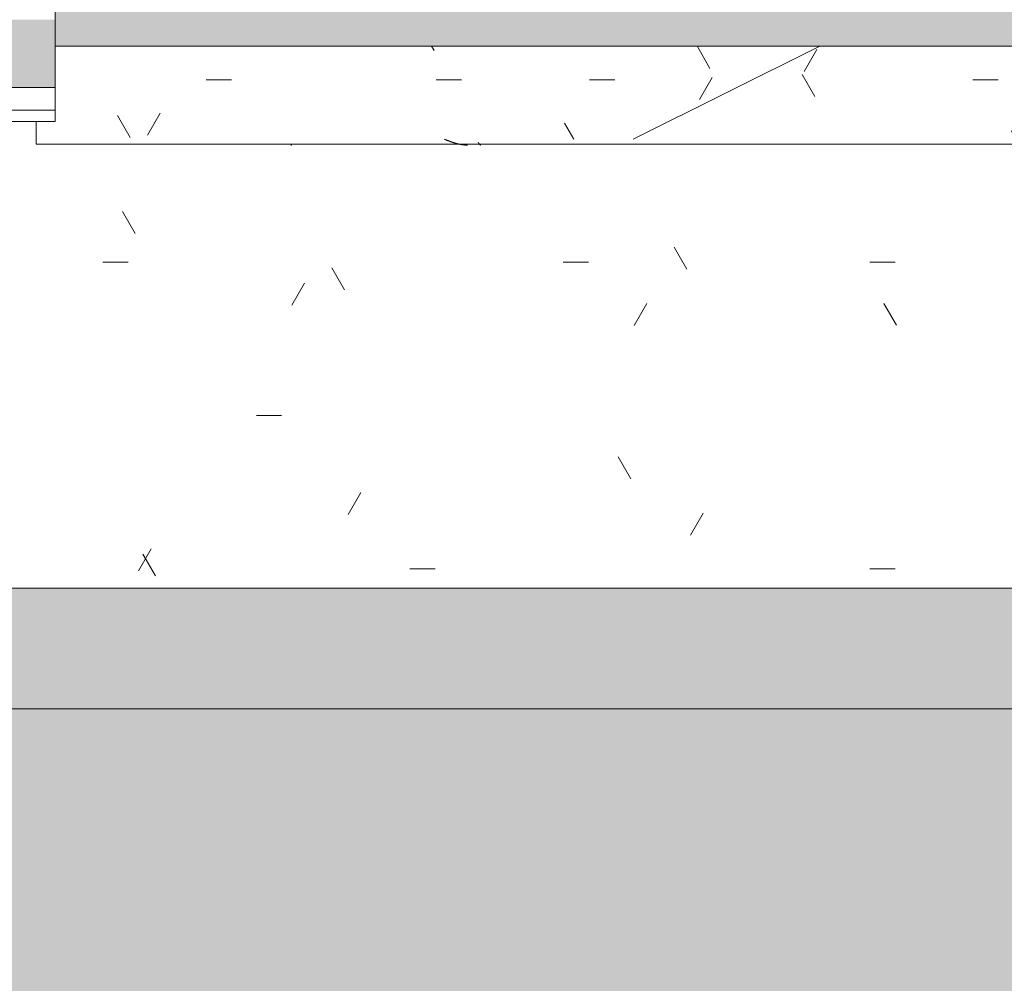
# Model space of a CAD drawing. Header units: millimetres. Extents: x 5980700 to 6194397, y -12939 to 2351883.
# Tile 50 of 124: x 6038994 to 6040299, y -9489 to -8213. Entities that reach past the tile are written whole.
import ezdxf

# ---------------------------------------------------------------- set-up
doc = ezdxf.new("R2010")
doc.units = ezdxf.units.MM
for name, color, linetype, lineweight in [('A-FLOR-PATT', 8, 'Continuous', 18), ('A-GLAZ', 151, 'Continuous', 9), ('A-GLAZ-SILL', 1, 'Continuous', 9), ('A-WALL', 113, 'Continuous', 18), ('A-WALL-PATT', 111, 'Continuous', 25)]:
    doc.layers.add(name, color=color, linetype=linetype, lineweight=lineweight)
pattern_1 = [(0, (0, 0), (812.8, 203.2), [33.528, -576.072, 33.528, -576.072, -3251.2]), (0, (0, 0), (812.8, 203.2), [-1219.2, 33.528, -1185.672, 33.528, -576.072, -1422.4]), (0, (0, 0), (812.8, 203.2), [-3048, 33.528, -372.872, 33.528, -982.472]), (120, (304.8, 101.6), (-582.3763620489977, 602.3054481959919), [33.52799999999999, -576.0719999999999, 33.52799999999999, -576.0719999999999, -3251.199999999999]), (120, (304.8, 101.6), (-582.3763620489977, 602.3054481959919), [-1219.2, 33.52799999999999, -1185.672, 33.52799999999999, -576.0719999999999, -1422.4]), (120, (304.8, 101.6), (-582.3763620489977, 602.3054481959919), [-3048, 33.52799999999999, -372.8719999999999, 33.52799999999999, -982.4719999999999]), (240, (406.4, 508), (-230.4236379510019, -805.5054481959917), [33.528, -576.072, 33.528, -576.072, -3251.2]), (240, (406.4, 508), (-230.4236379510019, -805.5054481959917), [-1219.2, 33.528, -1185.672, 33.528, -576.072, -1422.4]), (240, (406.4, 508), (-230.4236379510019, -805.5054481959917), [-3048, 33.528, -372.872, 33.528, -982.472])]

# ---------------------------------------------------------------- blocks, each defined once
blk = doc.blocks.new('CC_JANELA MAXIM-AR_4 FOLHAS VIDRO - 3_00 x 1_00-3884552-PLANTA DE CAIMENTO DE PISOS - TÉRREO')
at = {"layer": 'A-GLAZ', "lineweight": 5}
blk.add_hatch(color=251, dxfattribs=at).paths.add_polyline_path([(-131.5928747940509, -19.99999999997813), (-1499.99999999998, -19.99999999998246), (-1499.99999999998, -79.99999999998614), (1499.999999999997, -79.99999999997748), (1499.999999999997, -19.9999999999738), (444.09271261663, -19.99999999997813)])
at = {"layer": 'A-GLAZ', "color": 90, "lineweight": 5}
for p, q in [((-1500.000000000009, -19.99999999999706), (1499.99999999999, -19.99999999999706)), ((1499.99999999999, -19.99999999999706), (1499.99999999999, -80))]:
    blk.add_line(p, q, dxfattribs=at)
blk = doc.blocks.new('FP_10-PLANTA DE CAIMENTO DE PISOS - TÉRREO')
at = {"layer": 'A-GLAZ-SILL', "color": 90, "lineweight": 5}
blk.add_line((1524.999999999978, 109.9999999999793), (-1525, 109.9999999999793), dxfattribs=at)
at = {"layer": 'A-GLAZ-SILL', "lineweight": 5}
for p, q in [((935.9017336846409, 111.1597973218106), (936.0286213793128, 111.1466800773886)), ((936.0286213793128, 111.1466800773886), (936.1555090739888, 111.124834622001)), ((936.1555090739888, 111.124834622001), (936.2823967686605, 111.094285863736)), ((936.2823967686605, 111.094285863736), (936.4092844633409, 111.0550686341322)), ((936.4092844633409, 111.0550686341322), (936.5361721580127, 111.0072276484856)), ((936.5361721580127, 111.0072276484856), (936.6630598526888, 110.950817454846)), ((936.6630598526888, 110.950817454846), (936.7899475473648, 110.8859023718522)), ((936.7899475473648, 110.8859023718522), (936.9168352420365, 110.8125564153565)), ((936.9168352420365, 110.8125564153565), (937.0437229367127, 110.7308632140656)), ((937.0437229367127, 110.7308632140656), (937.1706106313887, 110.6409159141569)), ((937.1706106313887, 110.6409159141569), (937.2974983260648, 110.5428170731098)), ((937.2974983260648, 110.5428170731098), (937.4243860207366, 110.436678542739)), ((937.4243860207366, 110.436678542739), (937.551273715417, 110.3226213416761)), ((937.551273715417, 110.3226213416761), (937.6781614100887, 110.2007755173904)), ((937.6781614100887, 110.2007755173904), (937.8050491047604, 110.0712799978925)), ((937.8050491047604, 110.0712799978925), (937.9319367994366, 109.9342824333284)), ((937.9319367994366, 109.9342824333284), (938.0588244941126, 109.7899390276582)), ((938.0588244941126, 109.7899390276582), (938.1857121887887, 109.6384143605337)), ((938.1857121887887, 109.6384143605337), (938.3125998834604, 109.4798811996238)), ((938.3125998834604, 109.4798811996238), (938.4394875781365, 109.3145203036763)), ((938.4394875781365, 109.3145203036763), (938.5663752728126, 109.1425202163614)), ((938.5663752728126, 109.1425202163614), (938.6932629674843, 108.9640770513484)), ((938.6932629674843, 108.9640770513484), (938.8201506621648, 108.7793942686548)), ((938.8201506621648, 108.7793942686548), (938.9470383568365, 108.5886824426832)), ((938.9470383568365, 108.5886824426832), (939.0739260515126, 108.392159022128)), ((939.0739260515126, 108.392159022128), (939.2008137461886, 108.1900480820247)), ((939.2008137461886, 108.1900480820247), (939.3277014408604, 107.9825800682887)), ((939.3277014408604, 107.9825800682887), (939.4545891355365, 107.7699915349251)), ((953.7891145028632, 111.1628916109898), (954.1457411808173, 111.1590526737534)), ((954.1457411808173, 111.1590526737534), (954.5023678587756, 111.1526558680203)), ((954.5023678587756, 111.1526558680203), (954.8589945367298, 111.1437033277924)), ((954.8589945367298, 111.1437033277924), (955.2156212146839, 111.1321980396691)), ((955.2156212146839, 111.1321980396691), (955.5722478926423, 111.1181438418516)), ((955.5722478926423, 111.1181438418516), (955.9288745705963, 111.1015454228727)), ((955.9288745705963, 111.1015454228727), (956.2855012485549, 111.0824083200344)), ((956.2855012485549, 111.0824083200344), (956.6421279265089, 111.0607389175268)), ((956.6421279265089, 111.0607389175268), (956.998754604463, 111.0365444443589)), ((956.998754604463, 111.0365444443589), (957.3553812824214, 111.0098329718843)), ((957.3553812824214, 111.0098329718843), (957.7120079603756, 110.9806134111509)), ((957.7120079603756, 110.9806134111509), (958.068634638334, 110.9488955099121)), ((958.068634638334, 110.9488955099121), (958.425261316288, 110.9146898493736)), ((958.425261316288, 110.9146898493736), (958.7818879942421, 110.8780078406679)), ((958.7818879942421, 110.8780078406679), (959.1385146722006, 110.8388617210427)), ((959.1385146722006, 110.8388617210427), (959.4951413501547, 110.7972645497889)), ((959.4951413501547, 110.7972645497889), (959.851768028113, 110.753230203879)), ((959.851768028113, 110.753230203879), (960.2083947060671, 110.7067733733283)), ((960.2083947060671, 110.7067733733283), (960.5650213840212, 110.6579095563)), ((960.5650213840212, 110.6579095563), (960.9216480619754, 110.6066550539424)), ((960.9216480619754, 110.6066550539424), (961.2782747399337, 110.5530269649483)), ((961.2782747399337, 110.5530269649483), (961.6349014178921, 110.4970431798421)), ((961.6349014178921, 110.4970431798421), (961.9915280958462, 110.4387223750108)), ((961.9915280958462, 110.4387223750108), (962.3481547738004, 110.3780840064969)), ((962.3481547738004, 110.3780840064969), (962.7047814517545, 110.31514830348)), ((962.7047814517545, 110.31514830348), (963.0614081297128, 110.2499362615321)), ((963.0614081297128, 110.2499362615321), (963.4180348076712, 110.1824696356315)), ((963.4180348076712, 110.1824696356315), (963.7746614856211, 110.11277093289)), ((963.7746614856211, 110.11277093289), (964.1312881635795, 110.040863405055)), ((964.1312881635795, 110.040863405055), (964.4879148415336, 109.9667710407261)), ((964.4879148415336, 109.9667710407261), (964.8445415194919, 109.8905185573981)), ((964.8445415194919, 109.8905185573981), (965.2011681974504, 109.8121313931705)), ((965.2011681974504, 109.8121313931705), (965.5577948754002, 109.7316356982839)), ((965.5577948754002, 109.7316356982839), (965.9144215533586, 109.6490583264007)), ((965.9144215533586, 109.6490583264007), (966.2710482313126, 109.5644268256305)), ((966.2710482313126, 109.5644268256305), (966.6276749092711, 109.4777694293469)), ((966.6276749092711, 109.4777694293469), (966.9843015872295, 109.38911504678)), ((966.9843015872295, 109.38911504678), (967.3409282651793, 109.2984932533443)), ((967.3409282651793, 109.2984932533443), (967.6975549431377, 109.2059342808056)), ((967.6975549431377, 109.2059342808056), (968.0541816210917, 109.1114690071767)), ((968.0541816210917, 109.1114690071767), (968.4108082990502, 109.0151289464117)), ((968.4108082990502, 109.0151289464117), (968.7674349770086, 108.9169462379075)), ((968.7674349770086, 108.9169462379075), (969.1240616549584, 108.8169536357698)), ((969.1240616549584, 108.8169536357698), (969.4806883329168, 108.715184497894)), ((969.4806883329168, 108.715184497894), (969.837315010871, 108.6116727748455)), ((969.837315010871, 108.6116727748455), (970.1939416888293, 108.5064529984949)), ((970.1939416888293, 108.5064529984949), (970.5505683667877, 108.3995602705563)), ((970.5505683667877, 108.3995602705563), (970.9071950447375, 108.2910302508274)), ((970.9071950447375, 108.2910302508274), (971.263821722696, 108.1808991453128)), ((971.263821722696, 108.1808991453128), (971.62044840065, 108.0692036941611)), ((971.62044840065, 108.0692036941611), (971.9770750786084, 107.9559811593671)), ((971.9770750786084, 107.9559811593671), (972.3337017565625, 107.8412693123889)), ((972.3337017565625, 107.8412693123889), (972.6903284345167, 107.7251064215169)), ((972.6903284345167, 107.7251064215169), (973.0469551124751, 107.6075312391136)), ((973.0469551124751, 107.6075312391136), (973.4035817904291, 107.4885829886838)), ((973.4035817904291, 107.4885829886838), (973.7602084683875, 107.3683013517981)), ((973.7602084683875, 107.3683013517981), (974.1168351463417, 107.2467264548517)), ((974.1168351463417, 107.2467264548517), (974.4734618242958, 107.123898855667)), ((974.4734618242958, 107.123898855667), (974.8300885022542, 106.9998595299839)), ((974.8300885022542, 106.9998595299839), (975.1867151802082, 106.8746498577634)), ((975.1867151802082, 106.8746498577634), (975.5433418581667, 106.7483116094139)), ((975.5433418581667, 106.7483116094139), (975.8999685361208, 106.6208869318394)), ((975.8999685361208, 106.6208869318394), (976.2565952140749, 106.4924183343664)), ((976.2565952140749, 106.4924183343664), (976.6132218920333, 106.3629486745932)), ((976.6132218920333, 106.3629486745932), (976.9698485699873, 106.2325211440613)), ((976.9698485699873, 106.2325211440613), (977.3264752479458, 106.1011792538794)), ((977.3264752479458, 106.1011792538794), (977.6831019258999, 105.9689668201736)), ((977.6831019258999, 105.9689668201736), (978.039728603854, 105.8359279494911)), ((978.039728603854, 105.8359279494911), (978.3963552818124, 105.7021070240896)), ((978.3963552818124, 105.7021070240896), (978.7529819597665, 105.5675486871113)), ((978.7529819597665, 105.5675486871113), (979.1096086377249, 105.432297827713)), ((979.1096086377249, 105.432297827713), (979.466235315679, 105.2963995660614)), ((979.466235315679, 105.2963995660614), (979.8228619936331, 105.1598992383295)), ((979.8228619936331, 105.1598992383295), (980.1794886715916, 105.0228423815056)), ((980.1794886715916, 105.0228423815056), (980.5361153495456, 104.8852747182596)), ((980.5361153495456, 104.8852747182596), (980.892742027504, 104.7472421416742)), ((980.892742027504, 104.7472421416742), (981.2493687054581, 104.6087906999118)), ((981.2493687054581, 104.6087906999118), (981.6059953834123, 104.4699665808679)), ((981.6059953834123, 104.4699665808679), (981.9626220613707, 104.3308160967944)), ((1186.655132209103, 110.8425718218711), (1186.776443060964, 110.9096920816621)), ((1186.776443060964, 110.9096920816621), (1186.897753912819, 110.9690814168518)), ((1186.897753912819, 110.9690814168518), (1187.019064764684, 111.0206779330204)), ((1187.019064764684, 111.0206779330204), (1187.140375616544, 111.064427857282)), ((1187.140375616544, 111.064427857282), (1187.261686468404, 111.1002855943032)), ((1187.261686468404, 111.1002855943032), (1187.382997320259, 111.1282137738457)), ((1187.382997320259, 111.1282137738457), (1187.504308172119, 111.1481832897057)), ((1187.504308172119, 111.1481832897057), (1187.62561902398, 111.1601733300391)), ((981.9626220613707, 104.3308160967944), (982.3192487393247, 104.1913856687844)), ((982.3192487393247, 104.1913856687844), (982.6758754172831, 104.0517218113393)), ((982.6758754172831, 104.0517218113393), (983.0325020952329, 103.9118711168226)), ((983.0325020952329, 103.9118711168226), (983.3891287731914, 103.7718802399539)), ((983.3891287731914, 103.7718802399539), (983.7457554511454, 103.6317958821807)), ((983.7457554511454, 103.6317958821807), (984.1023821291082, 103.4916647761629))]:
    blk.add_line(p, q, dxfattribs=at)
blk = doc.blocks.new('CC_PEITORIL - PEITORIL-3884523-PLANTA DE CAIMENTO DE PISOS - TÉRREO')
at = {"layer": 'A-GLAZ-SILL', "lineweight": 5}
h = blk.add_hatch(dxfattribs=at)
h.set_pattern_fill('FP_27', color=256, style=0, pattern_type=2)
h.set_pattern_definition([(180, (66.385, -8267.826), (-406.4, -101.6000000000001), [33.528, -271.272, 33.528, -271.272, -1625.6]), (180, (66.385, -8267.826), (-406.4, -101.6000000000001), [-609.6, 33.528, -576.072, 33.528, -271.272, -711.2]), (180, (66.385, -8267.826), (-406.4, -101.6000000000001), [-1524, 33.528, -169.672, 33.528, -474.472]), (300.0000000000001, (-86.015, -8318.626), (291.188181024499, -301.1527240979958), [33.528, -271.272, 33.528, -271.272, -1625.6]), (300.0000000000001, (-86.015, -8318.626), (291.188181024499, -301.1527240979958), [-609.6, 33.528, -576.072, 33.528, -271.272, -711.2]), (300.0000000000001, (-86.015, -8318.626), (291.188181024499, -301.1527240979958), [-1524, 33.528, -169.672, 33.528, -474.472]), (59.99999999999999, (-136.815, -8521.826), (115.2118189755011, 402.7527240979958), [33.528, -271.272, 33.528, -271.272, -1625.6]), (59.99999999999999, (-136.815, -8521.826), (115.2118189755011, 402.7527240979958), [-609.6, 33.528, -576.072, 33.528, -271.272, -711.2]), (59.99999999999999, (-136.815, -8521.826), (115.2118189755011, 402.7527240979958), [-1524, 33.528, -169.672, 33.528, -474.472])])
h.paths.add_polyline_path([(1046.148397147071, 103.4916647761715), (-1524.999999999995, 103.4916647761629), (-1524.999999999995, 80.00000000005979), (-1499.999999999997, 80.00000000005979), (-1499.999999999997, -19.99999999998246), (1499.99999999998, -19.9999999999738), (1499.99999999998, 80.00000000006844), (1524.999999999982, 80.00000000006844), (1524.999999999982, 103.4916647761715), (1371.859548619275, 103.4916647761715)])
h = blk.add_hatch(dxfattribs=at)
h.set_pattern_fill('FP_28', color=256, style=0, pattern_type=2)
h.set_pattern_definition([(36.87, (-568.615, -9855.326), (-4762.494328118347, -3175.008507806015), [793.75, -7143.75]), (26.565, (-1521.115, -9379.076), (1587.501456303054, 1587.499067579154), [1774.879, -1774.879]), (18.435, (-1521.115, -8585.326), (3174.997452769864, 1587.502903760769), [1004.024, -4016.092])])
h.paths.add_polyline_path([(1046.148397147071, 103.4916647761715), (-1524.999999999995, 103.4916647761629), (-1524.999999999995, 80.00000000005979), (-1499.999999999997, 80.00000000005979), (-1499.999999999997, -19.99999999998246), (1499.99999999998, -19.9999999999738), (1499.99999999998, 80.00000000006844), (1524.999999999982, 80.00000000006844), (1524.999999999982, 103.4916647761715), (1371.859548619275, 103.4916647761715)])
at = {"layer": 'A-GLAZ-SILL', "color": 90, "lineweight": 5}
for p, q in [((1524.999999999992, 109.9999999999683), (1524.999999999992, 103.491664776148)), ((1524.999999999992, 80.00000000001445), (1524.999999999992, 103.4916647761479)), ((1499.999999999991, -19.99999999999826), (1499.999999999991, 80.00000000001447)), ((1499.999999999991, 80.00000000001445), (1524.999999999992, 80.00000000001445))]:
    blk.add_line(p, q, dxfattribs=at)
at = {"layer": 'A-GLAZ', "color": 90, "lineweight": 5}
blk.add_blockref('FP_10-PLANTA DE CAIMENTO DE PISOS - TÉRREO', (0, 0), dxfattribs=at)
blk = doc.blocks.new('BE-PMSa-MOD-ARQ-CONEXAODOFUTURO-EX-000-R_rvt-1-PLANTA DE CAIMENTO DE PISOS - TÉRREO')
at = {"layer": 'A-FLOR-PATT', "lineweight": 5}
h = blk.add_hatch(dxfattribs=at)
h.set_pattern_fill('FP_2', color=135, style=0, pattern_type=2)
h.set_pattern_definition(pattern_1)
h.paths.add_polyline_path([(13153.13200708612, -10125.84100563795), (14705.38782324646, -10125.84100563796), (14705.38782324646, -9779.8857164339), (14699.38782324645, -9779.8857164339), (14699.38782324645, -9763.237570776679), (14681.68558745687, -9763.757413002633), (14670.96395493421, -9768.482704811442), (14665.88782324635, -9780.73757077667), (14665.88782324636, -9856.278958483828), (14670.73620676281, -9865.0681674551), (14677.45883342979, -9868.493127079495), (14678.38782324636, -9869.242380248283), (14678.38782324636, -9881.040871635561), (14674.1436913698, -9882.10035906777), (14663.09686027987, -9878.012306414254), (14654.48340806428, -9869.156476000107), (14652.0250349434, -9859.981702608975), (14651.89263271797, -9855.73757077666), (14650.88782324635, -9855.73757077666), (14651.89263271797, -9780.73757077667), (14653.73085252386, -9770.127241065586), (14655.24199762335, -9764.487570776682), (14667.13782324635, -9752.591745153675), (14683.38782324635, -9748.23757077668), (14699.38782324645, -9748.23757077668), (14699.38782324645, -9731.589425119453), (14705.38782324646, -9731.589425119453), (14705.38782324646, -9705.737570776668), (14755.38782324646, -9705.737570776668), (14755.38782324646, -9754.737570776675), (14795.38782324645, -9754.737570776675), (14796.02424042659, -9756.737570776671), (14812.38782324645, -9756.737570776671), (14811.36426821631, -9815.737570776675), (14810.34779546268, -9815.737570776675), (14811.47778338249, -9818.171971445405), (14811.43015556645, -9819.291362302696), (14811.44856252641, -9820.918341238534), (14827.38782324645, -9827.197475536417), (14827.38782324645, -10125.84100563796), (21231.38515489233, -10125.84100563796), (21231.38515489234, 5919.158994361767), (12003.88515489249, 5918.472013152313), (12003.8851548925, 5447.158205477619), (12268.88333741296, 5447.158205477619), (12268.88333741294, 4674.158994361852), (15653.88333741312, 4674.158994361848), (15653.88333741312, 5447.158205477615), (15923.88333741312, 5447.15820547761), (15923.88333741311, 4674.158994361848), (19999.38682609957, 4674.158994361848), (19999.38682609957, 5447.158205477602), (20269.38682609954, 5447.158205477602), (20269.38682609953, 4280.731645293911), (20299.38682609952, 4280.731645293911), (20298.51487451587, 1530.731645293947), (20269.38682609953, 1530.731645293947), (20269.38682609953, 1143.558994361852), (20299.38682609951, 1143.558994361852), (20298.51487451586, -1606.441005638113), (20269.38682609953, -1606.441005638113), (20269.38682609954, -2040.191005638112), (20299.38682609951, -2040.191005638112), (20298.51487451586, -4790.191005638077), (20269.38682609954, -4790.191005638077), (20269.38682609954, -5273.941005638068), (20299.38682609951, -5273.941005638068), (20298.51487451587, -8023.941005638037), (20269.38682609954, -8023.941005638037), (20269.38682609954, -9308.841005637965), (19999.38682609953, -9308.841005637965), (19999.38682609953, -8513.841794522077), (19913.38333741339, -8513.841794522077), (19913.38333741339, -8347.825683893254), (19635.38599049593, -8347.825683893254), (19635.38599049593, -8377.825683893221), (16285.38599049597, -8376.953732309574), (16285.38599049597, -8347.825683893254), (15971.88333741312, -8347.825683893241), (15971.88333741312, -8513.84179452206), (15921.38515489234, -8513.84179452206), (15921.38515489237, -9312.594001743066), (15651.38515489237, -9312.594001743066), (15651.3851548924, -8513.84179452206), (15603.38515489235, -8513.841794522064), (15603.38515489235, -8377.825683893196), (12316.88333741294, -8377.82568389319), (12316.88333741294, -8513.841794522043), (12268.88333741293, -8513.841794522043), (12268.88333741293, -9312.59400174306), (11998.88333741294, -9312.59400174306), (11998.88333741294, -8513.841794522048), (11950.88333741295, -8513.841794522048), (11950.88333741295, -8347.825683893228), (11867.63333741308, -8347.825683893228), (11867.63333741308, -8377.82568389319), (8517.633337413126, -8376.953732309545), (8517.633337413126, -8347.825683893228), (8434.383337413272, -8347.825683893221), (8434.383337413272, -8468.841794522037), (8419.38333741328, -8468.841794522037), (8419.38333741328, -8498.841794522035), (8434.383337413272, -8498.841794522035), (8434.383337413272, -8513.841794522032), (8386.383337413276, -8513.841794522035), (8386.383337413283, -9312.594001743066), (8116.383337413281, -9312.594001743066), (8116.383337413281, -9125.841005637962), (2121.38333741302, -9125.841005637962), (2121.38333741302, -9312.594001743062), (1851.383337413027, -9312.594001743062), (1851.383337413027, -9125.841005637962), (-4143.616662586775, -9125.841005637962), (-4143.616662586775, -9312.594001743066), (-4413.616662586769, -9312.594001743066), (-4413.616662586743, -8513.841794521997), (-4461.61666258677, -8513.841794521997), (-4461.61666258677, -8498.841794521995), (-4446.616662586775, -8498.841794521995), (-4446.616662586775, -8468.841794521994), (-4461.61666258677, -8468.841794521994), (-4461.61666258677, -8347.825683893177), (-4547.366662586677, -8347.825683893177), (-4547.366662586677, -8377.825683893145), (-7897.36666258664, -8376.953732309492), (-7897.36666258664, -8347.825683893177), (-7983.116662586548, -8347.825683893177), (-7983.116662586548, -8513.841794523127), (-8031.114845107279, -8513.841794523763), (-8031.114845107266, -9308.841005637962), (-8301.114845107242, -9308.841005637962), (-8301.114845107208, -8513.84179452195), (-8349.116662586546, -8513.841794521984), (-8349.116662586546, -8347.825683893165), (-8354.864845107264, -8347.825683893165), (-8354.864845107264, -8377.825683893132), (-11704.86484510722, -8376.953732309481), (-11704.86484510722, -8347.825683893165), (-11710.61666258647, -8347.825683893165), (-11710.61666258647, -8513.841794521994), (-11758.61484510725, -8513.841794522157), (-11758.61484510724, -9308.841005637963), (-12028.61484510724, -9308.841005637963), (-12028.61484510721, -8513.841794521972), (-12076.61666258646, -8513.841794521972), (-12076.61666258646, -8347.825683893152), (-12498.61666258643, -8347.825683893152), (-12498.61666258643, -8377.82568389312), (-15848.61666258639, -8376.953732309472), (-15848.61666258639, -8347.825683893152), (-16270.61666258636, -8347.82568389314), (-16270.61666258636, -8513.841794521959), (-16356.6158860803, -8513.84179452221), (-16356.61588608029, -9308.841005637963), (-16626.61588608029, -9308.841005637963), (-16626.61588608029, -7987.079408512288), (-16656.61588608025, -7987.079408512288), (-16655.74393449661, -5237.079408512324), (-16626.61588608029, -5237.079408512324), (-16626.61588608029, -4803.341005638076), (-16656.61588608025, -4803.341005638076), (-16655.7439344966, -2053.341005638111), (-16626.61588608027, -2053.341005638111), (-16626.61588608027, -1620.841794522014), (-16656.61588608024, -1620.841794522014), (-16655.74393449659, 1129.158205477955), (-16626.61588608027, 1129.158205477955), (-16626.61588608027, 1534.158205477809), (-16656.61588608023, 1534.158205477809), (-16655.74393449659, 4284.158205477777), (-16626.61588608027, 4284.158205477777), (-16626.61588608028, 5479.158994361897), (-16356.61588608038, 5479.158994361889), (-16356.61588608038, 4674.158994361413), (-12028.61666258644, 4674.158994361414), (-12028.61666258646, 5447.158205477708), (-11733.61666258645, 5446.941285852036), (-11733.61666258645, 4674.158994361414), (-8301.114845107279, 4674.158994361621), (-8301.114845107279, 5447.158205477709), (-8031.114845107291, 5447.158205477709), (-8031.114845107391, 5919.158994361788), (-17588.61484510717, 5919.158994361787), (-17588.6148451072, -10125.84100563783), (8442.166919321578, -10125.84100563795)])
h.paths.add_polyline_path([(14664.88301377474, -9780.73757077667), (14665.63226694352, -9779.779781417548), (14664.44050548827, -9775.73581322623)])
h.paths.add_polyline_path([(-16089.6590788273, -8758.10531785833), (-16115.54098333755, -8754.697900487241), (-16139.6590788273, -8744.707858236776), (-16160.36975694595, -8728.815995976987), (-16176.26161920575, -8708.105317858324), (-16186.2516614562, -8683.987222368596), (-16189.6590788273, -8658.105317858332), (-16186.2516614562, -8632.223413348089), (-16176.26161920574, -8608.105317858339), (-16160.36975694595, -8587.39463973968), (-16139.6590788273, -8571.502777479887), (-16115.54098333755, -8561.512735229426), (-16089.6590788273, -8558.105317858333), (-16063.77717431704, -8561.512735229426), (-16039.65907882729, -8571.502777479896), (-16018.94840070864, -8587.394639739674), (-16003.05653844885, -8608.105317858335), (-15993.06649619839, -8632.22341334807), (-15989.6590788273, -8658.105317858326), (-15993.06649619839, -8683.987222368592), (-16003.05653844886, -8708.10531785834), (-16018.94840070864, -8728.815995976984), (-16039.65907882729, -8744.707858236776), (-16063.77717431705, -8754.697900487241)])
h.paths.add_polyline_path([(19732.71217533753, -8754.668450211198), (19706.83027082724, -8751.260990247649), (19682.71217533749, -8741.270823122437), (19660.00862136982, -8722.781563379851), (19646.10963495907, -8704.667825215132), (19636.11959270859, -8680.54942825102), (19632.71217533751, -8648.664394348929), (19632.71217533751, -8622.782813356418), (19636.11959270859, -8596.901232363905), (19646.10963495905, -8572.783438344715), (19662.00149721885, -8552.073019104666), (19682.71217533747, -8536.181355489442), (19706.83027082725, -8526.191438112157), (19732.7121753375, -8522.784063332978), (19758.59407984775, -8526.191438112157), (19782.71217533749, -8536.181355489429), (19803.42285345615, -8552.073019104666), (19819.31471571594, -8572.783438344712), (19829.30475796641, -8596.901232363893), (19832.7121753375, -8628.39034617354), (19832.7121753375, -8654.66720021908), (19827.88084468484, -8683.987101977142), (19816.67739151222, -8708.104895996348), (19803.42285345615, -8725.378762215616), (19782.71217533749, -8741.27082312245), (19758.59407984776, -8751.260990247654)])
h.paths.add_polyline_path([(15648.38515489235, -8468.841794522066), (15650.88333741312, -8468.841794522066), (15650.88333741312, -8347.825683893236), (15648.38515489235, -8347.825683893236), (15648.38515489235, -8375.919436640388)])
h.paths.add_polyline_path([(-15957.766248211, 4689.65210732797), (-15964.016248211, 4691.326789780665), (-15966.60508297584, 4693.313272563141), (-15969.84032103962, 4698.916869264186), (-15969.84032103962, 4705.387345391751), (-15966.60508297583, 4710.990942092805), (-15961.00148627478, 4714.226180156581), (-15954.53101014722, 4714.226180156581), (-15948.92741344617, 4710.990942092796), (-15945.69217538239, 4705.387345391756), (-15945.69217538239, 4698.916869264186), (-15948.92741344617, 4693.313272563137), (-15954.53101014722, 4690.078034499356)])
h.paths.add_polyline_path([(19572.98503538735, 4699.192323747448), (19566.73503538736, 4700.867006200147), (19564.14620062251, 4702.853488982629), (19560.91096255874, 4708.45708568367), (19560.91096255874, 4714.927561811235), (19564.14620062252, 4720.531158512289), (19569.74979732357, 4723.766396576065), (19576.22027345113, 4723.766396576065), (19581.82387015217, 4720.53115851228), (19585.05910821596, 4714.927561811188), (19585.05910821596, 4708.457085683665), (19581.82387015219, 4702.853488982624), (19576.22027345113, 4699.618250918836)])
h.paths.add_polyline_path([(19732.7121753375, 4730.240264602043), (19706.83027082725, 4733.647681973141), (19682.7121753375, 4743.637724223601), (19662.00149721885, 4759.529586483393), (19646.10963495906, 4780.240264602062), (19636.11959270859, 4804.358360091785), (19632.71217533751, 4830.240264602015), (19636.11959270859, 4856.122169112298), (19646.10963495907, 4880.240264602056), (19662.00149721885, 4900.950942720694), (19682.7121753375, 4916.84280498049), (19706.83027082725, 4926.832847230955), (19732.7121753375, 4930.240264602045), (19758.59407984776, 4926.832847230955), (19782.71217533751, 4916.842804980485), (19803.42285345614, 4900.950942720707), (19819.31471571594, 4880.240264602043), (19829.30475796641, 4856.122169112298), (19832.7121753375, 4830.24026460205), (19829.30475796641, 4804.358360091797), (19819.31471571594, 4780.240264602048), (19803.42285345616, 4759.529586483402), (19782.71217533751, 4743.63772422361), (19758.59407984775, 4733.647681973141)])
h.paths.add_polyline_path([(-16089.6590788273, 4736.408178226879), (-16115.54098333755, 4739.815595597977), (-16139.6590788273, 4749.805637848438), (-16160.36975694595, 4765.697500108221), (-16176.26161920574, 4786.408178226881), (-16186.2516614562, 4810.526273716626), (-16189.6590788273, 4836.408178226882), (-16186.2516614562, 4862.29008273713), (-16176.26161920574, 4886.408178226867), (-16160.36975694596, 4907.118856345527), (-16139.6590788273, 4923.010718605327), (-16115.54098333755, 4933.000760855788), (-16089.6590788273, 4936.408178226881), (-16063.77717431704, 4933.000760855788), (-16039.6590788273, 4923.010718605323), (-16018.94840070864, 4907.118856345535), (-16003.05653844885, 4886.408178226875), (-15993.06649619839, 4862.29008273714), (-15989.6590788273, 4836.408178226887), (-15993.06649619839, 4810.526273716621), (-16003.05653844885, 4786.408178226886), (-16018.94840070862, 4765.697500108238), (-16039.6590788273, 4749.805637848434), (-16063.77717431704, 4739.815595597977)])
h = blk.add_hatch(dxfattribs=at)
h.set_pattern_fill('FP_2', color=71, style=0, pattern_type=2)
h.set_pattern_definition(pattern_1)
h.paths.add_polyline_path([(1851.383337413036, -8965.841005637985), (1851.383337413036, -8513.841794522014), (1803.383337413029, -8513.841794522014), (1803.383337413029, -8498.841794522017), (1818.383337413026, -8498.841794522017), (1818.383337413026, -8468.841794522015), (1803.383337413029, -8468.841794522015), (1803.383337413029, -8347.825683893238), (1591.385140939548, -8347.825683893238), (1591.385140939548, -8377.825683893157), (-1458.614859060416, -8376.822939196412), (-1458.614859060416, -8347.825683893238), (-1891.114845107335, -8347.825683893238), (-1891.114845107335, -8377.825683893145), (-4041.114845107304, -8376.953732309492), (-4041.114845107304, -8347.825683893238), (-4095.616662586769, -8347.825683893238), (-4095.616662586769, -8468.841794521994), (-4110.616662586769, -8468.841794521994), (-4110.616662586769, -8498.841794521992), (-4095.616662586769, -8498.841794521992), (-4095.616662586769, -8513.841794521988), (-4143.616662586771, -8513.841794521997), (-4143.616662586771, -8965.841005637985), (1375.719287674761, -8965.841005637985)])
h.paths.add_polyline_path([(7264.425647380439, -8965.841005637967), (8116.383337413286, -8965.841005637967), (8116.383337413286, -8513.841794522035), (8068.383337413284, -8513.841794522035), (8068.383337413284, -8498.841794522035), (8083.38333741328, -8498.841794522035), (8083.38333741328, -8468.84179452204), (8068.383337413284, -8468.84179452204), (8068.383337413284, -8347.825683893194), (8028.885154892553, -8347.825683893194), (8028.885154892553, -8377.82568389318), (5878.885154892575, -8376.953732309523), (5878.885154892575, -8347.825683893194), (5403.98514093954, -8347.825683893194), (5403.98514093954, -8377.82568389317), (2353.98514093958, -8376.953732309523), (2353.98514093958, -8347.825683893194), (2169.383337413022, -8347.825683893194), (2169.383337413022, -8468.841794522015), (2154.383337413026, -8468.841794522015), (2154.383337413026, -8498.841794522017), (2169.383337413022, -8498.841794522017), (2169.383337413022, -8513.841794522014), (2121.38333741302, -8513.841794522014), (2121.38333741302, -8965.841005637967), (6331.18304661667, -8965.841005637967)])
at = {"layer": 'A-WALL', "lineweight": 5}
blk.add_hatch(color=9, dxfattribs=at).paths.add_polyline_path([(-3335.245800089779, -9125.841005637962), (1851.383337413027, -9125.841005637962), (1851.383337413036, -8965.841005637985), (-4143.616662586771, -8965.841005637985), (-4143.616662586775, -9125.841005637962)])
at = {"layer": 'A-WALL-PATT', "lineweight": 5}
h = blk.add_hatch(color=57, dxfattribs=at)
h.paths.add_polyline_path([(5792.249057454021, -8302.825683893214), (5903.885154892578, -8302.825683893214), (5903.885154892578, -8212.825683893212), (5378.985140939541, -8212.825683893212), (5378.985140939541, -8302.825683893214), (5718.640227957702, -8302.825683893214)])
h.paths.add_polyline_path([(2259.025241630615, -8302.825683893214), (2378.985140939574, -8302.825683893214), (2378.985140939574, -8212.825683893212), (1566.38514093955, -8212.825683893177), (1566.38514093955, -8302.825683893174), (1851.383337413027, -8302.825683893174), (1851.38333741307, -8267.8256838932), (1981.033337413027, -8266.687495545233), (1981.033337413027, -8234.241794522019), (1977.89937997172, -8226.675751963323), (1970.333337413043, -8223.541794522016), (1858.38333741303, -8223.541794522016), (1858.38333741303, -8212.841794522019), (2114.383337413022, -8212.841794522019), (2114.383337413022, -8223.541794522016), (2002.433337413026, -8223.541794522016), (1994.867294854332, -8226.675751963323), (1991.733337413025, -8234.241794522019), (1991.733337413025, -8267.8256838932), (2121.383337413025, -8267.8256838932), (2121.383337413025, -8302.825683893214)])
h.paths.add_polyline_path([(8003.88515489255, -8302.825683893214), (8116.383337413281, -8302.825683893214), (8116.383337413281, -8212.825683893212), (8003.88515489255, -8213.857777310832), (8003.88515489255, -8302.168897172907)])
h.paths.add_polyline_path([(-1916.114845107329, -8302.825683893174), (-1433.614859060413, -8302.825683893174), (-1433.614859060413, -8212.825683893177), (-1916.114845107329, -8212.825683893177), (-1916.114845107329, -8289.336684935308)])
h.paths.add_polyline_path([(-4016.114845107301, -8302.825683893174), (-4016.114845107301, -8212.825683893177), (-4150.616662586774, -8213.97413413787), (-4150.616662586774, -8223.541794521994), (-4262.566662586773, -8223.541794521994), (-4270.132705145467, -8226.675751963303), (-4273.266662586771, -8234.241794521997), (-4273.266646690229, -8302.825683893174), (-4218.551754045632, -8302.825683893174)])
h = blk.add_hatch(dxfattribs=at)
h.set_pattern_fill('FP_9', color=135, style=0, pattern_type=2)
h.set_pattern_definition([(49.99999999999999, (0, 0), (728.73650110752, -63.75582262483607), [76.2, -838.2]), (355, (0, 0), (-140.9716152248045, 764.2276025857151), [60.96, -670.56]), (100.451, (60.728, -5.313), (587.770006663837, 700.4667512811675), [64.76, -712.36]), (46.184, (0, 203.2), (1084.316239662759, -168.1709612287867), [114.3, -1257.3]), (96.636, (90.36, 189.186), (949.6099128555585, 989.7098464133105), [97.14, -1068.54]), (351.184, (0, 203.2), (949.620552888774, 989.7011531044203), [91.44, -1005.84]), (21, (101.6, 152.4), (606.4578690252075, -409.0605652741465), [76.2, -838.2]), (326, (101.6, 152.4), (247.208340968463, 736.752917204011), [60.96, -670.56]), (71.45100000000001, (152.138, 118.312), (853.6682507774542, 327.6854711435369), [64.76, -712.36]), (37.50000000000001, (0, 0), (12.35469342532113, 338.2201185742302), [33.528, -628.904, 33.528, -647.192, -673.1]), (37.50000000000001, (0, 0), (12.35469342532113, 338.2201185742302), [-1343.152, 33.528, -639.572]), (7.499999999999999, (0, 0), (267.2788744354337, 400.7221270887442), [33.528, -354.584, 33.528, -613.664, -256.54]), (7.499999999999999, (0, 0), (267.2788744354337, 400.7221270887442), [-1035.304, 33.528, -223.012]), (327.5, (-226.568, 0), (542.363331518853, -22.91534459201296), [33.528, -220.472, 33.528, -758.952, -1051.56]), (327.5, (-226.568, 0), (542.363331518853, -22.91534459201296), [-1046.48, 33.528, -1018.032]), (317.5, (-328.168, 0), (592.5169587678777, 101.7071067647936), [33.528, -296.672, 33.528, -492.76, -746.76]), (317.5, (-328.168, 0), (592.5169587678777, 101.7071067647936), [-856.488, 33.528, -713.232])])
h.paths.add_polyline_path([(-1433.614859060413, -8347.825683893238), (-1433.614859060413, -8332.825683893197), (-1916.114845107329, -8333.887722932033), (-1916.114845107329, -8347.825683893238), (-1458.614859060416, -8347.825683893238)])
h.paths.add_polyline_path([(-4218.551754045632, -8347.825683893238), (-4016.114845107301, -8347.825683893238), (-4016.114845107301, -8332.825683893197), (-4273.266646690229, -8333.887722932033), (-4273.266662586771, -8347.825683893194)])
h.paths.add_polyline_path([(1670.154605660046, -8347.825683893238), (1851.383337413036, -8347.825683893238), (1851.383337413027, -8332.825683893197), (1566.38514093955, -8333.887722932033), (1566.38514093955, -8347.825683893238), (1591.385140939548, -8347.825683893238)])
h.paths.add_polyline_path([(8003.88515489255, -8347.825683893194), (8116.383337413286, -8347.825683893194), (8116.383337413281, -8332.825683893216), (8003.88515489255, -8333.887722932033)])
h.paths.add_polyline_path([(5403.98514093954, -8347.825683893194), (5903.885154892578, -8347.825683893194), (5903.885154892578, -8332.825683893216), (5378.985140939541, -8333.887722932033), (5378.985140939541, -8347.825683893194)])
h.paths.add_polyline_path([(2353.98514093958, -8347.825683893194), (2378.985140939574, -8347.181142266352), (2378.985140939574, -8332.825683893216), (2121.383337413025, -8333.887722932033), (2121.38333741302, -8347.825683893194), (2259.025241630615, -8347.825683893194)])
at = {"layer": 'A-WALL', "color": 90, "lineweight": 5}
for p, q in [((-1433.614859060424, -8302.825683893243), (-1916.114845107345, -8302.825683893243)), ((-1433.614859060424, -8332.825683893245), (-1916.114845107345, -8332.825683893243))]:
    blk.add_line(p, q, dxfattribs=at)
at = {"layer": 'A-WALL', "color": 130, "lineweight": 9}
blk.add_line((-1891.114845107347, -8347.825683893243), (-1458.614859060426, -8347.825683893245), dxfattribs=at)
at = {"layer": 'A-WALL', "color": 250, "lineweight": 5}
for p, q in [((-4143.616662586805, -8965.84100563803), (1851.38333741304, -8965.84100563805)), ((1851.38333741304, -9125.84100563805), (-4143.616662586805, -9125.84100563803))]:
    blk.add_line(p, q, dxfattribs=at)
at = {"layer": 'A-GLAZ', "color": 250, "lineweight": 5, "rotation": 180}
for name, p in [('CC_JANELA MAXIM-AR_4 FOLHAS VIDRO - 3_00 x 1_00-3884552-PLANTA DE CAIMENTO DE PISOS - TÉRREO', (66.3851409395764, -8267.825683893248)), ('CC_PEITORIL - PEITORIL-3884523-PLANTA DE CAIMENTO DE PISOS - TÉRREO', (66.38514093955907, -8267.825683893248))]:
    blk.add_blockref(name, p, dxfattribs=at)

msp = doc.modelspace()

# ---------------------------------------------------------------- block references
at = {"lineweight": 5}
msp.add_blockref('BE-PMSa-MOD-ARQ-CONEXAODOFUTURO-EX-000-R_rvt-1-PLANTA DE CAIMENTO DE PISOS - TÉRREO', (6040474.816446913, 0), dxfattribs=at)

doc.saveas('drawing.dxf')
